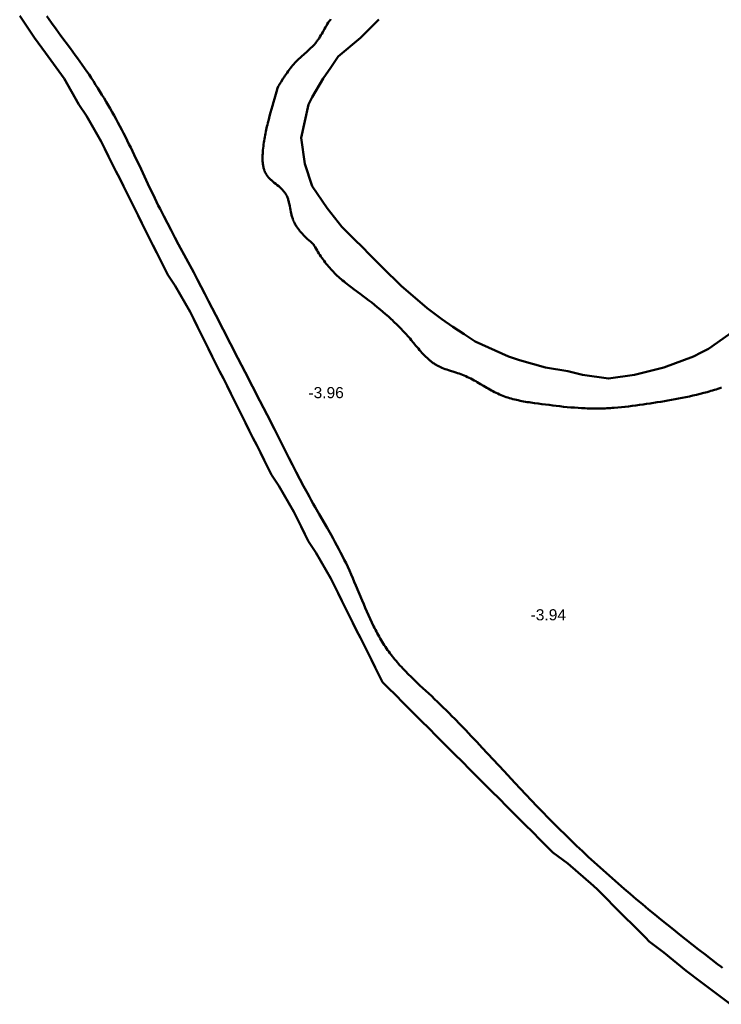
# Model space of a CAD drawing. Header units: metres. Extents: x 239209 to 240490, y 582227 to 583974.
# Tile 4 of 42: x 239381 to 239476, y 582554 to 582687. Entities that reach past the tile are written whole.
import ezdxf

# ---------------------------------------------------------------- set-up
doc = ezdxf.new("R2010")
doc.units = ezdxf.units.M
for name, color, linetype, lineweight in [('B-WE-GW-WATERGANG_BODEM-G', 90, 'Continuous', 18), ('B-WE-SURFACE-GRENS-G', 150, 'Continuous', 18), ('TM-SURFACE-TIN-LABELPeiling axel', 7, 'Continuous', 18)]:
    doc.layers.add(name, color=color, linetype=linetype, lineweight=lineweight)
doc.styles.get("Standard").update_dxf_attribs({"font": 'arial.ttf'})

# ---------------------------------------------------------------- blocks, each defined once
blk = doc.blocks.new('*U78')
at = {"layer": 'TM-SURFACE-TIN-LABELPeiling axel', "color": 7, "linetype": 'Continuous', "lineweight": 18, "insert": (239419.99, 582637.09, -3.96), "char_height": 1.5, "attachment_point": 4}
blk.add_mtext('{\\fArial|b0|i0|c0|p34;-3.96}', dxfattribs=at)
blk = doc.blocks.new('*U86')
at = {"layer": 'TM-SURFACE-TIN-LABELPeiling axel', "color": 7, "linetype": 'Continuous', "lineweight": 18, "insert": (239449.99, 582607.09, -3.94), "char_height": 1.5, "attachment_point": 4}
blk.add_mtext('{\\fArial|b0|i0|c0|p34;-3.94}', dxfattribs=at)

msp = doc.modelspace()

# ---------------------------------------------------------------- linework, layer by layer
at = {"layer": 'B-WE-GW-WATERGANG_BODEM-G', "lineweight": 50}
for points in [[(239384.65, 582687.92, -3.89), (239385.29, 582687.04, -3.9), (239385.93, 582686.17, -3.88), (239386.57, 582685.3, -3.85), (239387.85, 582683.56, -3.85), (239388.49, 582682.69, -3.85), (239388.81, 582682.25, -3.86), (239389.12, 582681.81, -3.86), (239389.43, 582681.37, -3.87), (239389.74, 582680.93, -3.88), (239390.05, 582680.48, -3.89), (239390.36, 582680.04, -3.86), (239390.66, 582679.59, -3.87), (239390.95, 582679.14, -3.88), (239391.25, 582678.68, -3.88), (239391.54, 582678.23, -3.89), (239391.83, 582677.77, -3.88), (239392.11, 582677.31, -3.87), (239392.39, 582676.85, -3.84), (239392.67, 582676.38, -3.84), (239392.94, 582675.92, -3.84), (239393.21, 582675.45, -3.86), (239393.48, 582674.98, -3.88), (239393.74, 582674.51, -3.89), (239394.01, 582674.03, -3.91), (239394.26, 582673.56, -3.91), (239394.52, 582673.08, -3.9), (239394.77, 582672.6, -3.9), (239395.02, 582672.12, -3.9), (239395.27, 582671.64, -3.88), (239395.51, 582671.16, -3.87), (239395.75, 582670.67, -3.88), (239395.99, 582670.19, -3.89), (239396.23, 582669.7, -3.89), (239396.7, 582668.73, -3.88), (239397.16, 582667.75, -3.87), (239397.62, 582666.77, -3.87), (239398.08, 582665.8, -3.93), (239398.54, 582664.82, -3.91), (239399.01, 582663.84, -3.89), (239399.24, 582663.36, -3.9), (239399.48, 582662.87, -3.91), (239399.72, 582662.39, -3.94), (239399.96, 582661.91, -3.95), (239400.45, 582660.94, -3.94), (239400.95, 582659.98, -3.95), (239401.45, 582659.02, -3.94), (239401.95, 582658.07, -3.96), (239402.46, 582657.11, -3.98), (239403.48, 582655.21, -3.95), (239404.5, 582653.3, -3.93), (239405.01, 582652.34, -3.93), (239405.51, 582651.39, -3.9), (239406.01, 582650.43, -3.91), (239406.5, 582649.47, -3.88), (239407.49, 582647.54, -3.87), (239409.45, 582643.69, -3.86), (239410.44, 582641.77, -3.86), (239411.43, 582639.85, -3.84), (239413.41, 582636.01, -3.82), (239414.4, 582634.08, -3.91), (239415.39, 582632.16, -3.87), (239417.35, 582628.3, -3.85), (239417.84, 582627.34, -3.83), (239418.34, 582626.38, -3.82), (239418.84, 582625.42, -3.82), (239419.34, 582624.46, -3.84), (239419.85, 582623.51, -3.85), (239420.11, 582623.04, -3.85), (239420.37, 582622.57, -3.84), (239420.63, 582622.09, -3.82), (239420.9, 582621.62, -3.83), (239421.44, 582620.69, -3.85), (239422.51, 582618.82, -3.88), (239423.05, 582617.88, -3.87), (239423.31, 582617.41, -3.85), (239423.57, 582616.93, -3.83), (239423.83, 582616.46, -3.85), (239424.09, 582615.98, -3.86), (239424.34, 582615.5, -3.87), (239424.59, 582615.02, -3.89), (239424.83, 582614.54, -3.86), (239425.07, 582614.05, -3.84), (239425.3, 582613.56, -3.84), (239425.53, 582613.06, -3.83), (239425.75, 582612.56, -3.84), (239425.97, 582612.06, -3.87), (239426.18, 582611.56, -3.85), (239426.4, 582611.06, -3.83), (239427.24, 582609.04, -3.76), (239427.45, 582608.54, -3.76), (239427.66, 582608.04, -3.75), (239427.88, 582607.54, -3.77), (239428.1, 582607.04, -3.79), (239428.33, 582606.55, -3.77), (239428.56, 582606.06, -3.76), (239428.79, 582605.57, -3.74), (239428.91, 582605.33, -3.72), (239429.03, 582605.09, -3.72), (239429.16, 582604.85, -3.71), (239429.29, 582604.62, -3.71), (239429.41, 582604.38, -3.71), (239429.54, 582604.15, -3.7), (239429.68, 582603.92, -3.7), (239429.81, 582603.69, -3.72), (239429.95, 582603.46, -3.72), (239430.09, 582603.23, -3.73), (239430.23, 582603, -3.73), (239430.38, 582602.78, -3.71), (239430.53, 582602.56, -3.69), (239430.68, 582602.34, -3.68), (239430.83, 582602.12, -3.66), (239430.99, 582601.91, -3.64), (239431.15, 582601.69, -3.62), (239431.32, 582601.48, -3.61), (239431.48, 582601.28, -3.6), (239431.65, 582601.07, -3.58), (239431.82, 582600.86, -3.58), (239432, 582600.66, -3.58), (239432.17, 582600.46, -3.6), (239432.35, 582600.26, -3.61), (239432.54, 582600.06, -3.63), (239432.72, 582599.86, -3.66), (239432.9, 582599.67, -3.69), (239433.09, 582599.47, -3.72), (239433.47, 582599.09, -3.76), (239433.86, 582598.7, -3.8), (239434.25, 582598.32, -3.82), (239434.64, 582597.95, -3.83), (239435.04, 582597.57, -3.83), (239435.83, 582596.83, -3.84), (239436.63, 582596.09, -3.85), (239437.03, 582595.71, -3.86), (239437.42, 582595.34, -3.86), (239437.81, 582594.96, -3.87), (239438.2, 582594.58, -3.89), (239438.59, 582594.2, -3.89), (239438.97, 582593.82, -3.88), (239439.36, 582593.43, -3.87), (239439.74, 582593.05, -3.87), (239440.49, 582592.28, -3.87), (239441.24, 582591.5, -3.88), (239441.98, 582590.72, -3.93), (239442.72, 582589.93, -3.92), (239443.46, 582589.14, -3.9), (239444.93, 582587.56, -3.95), (239446.4, 582585.98, -3.96), (239447.87, 582584.4, -3.97), (239448.61, 582583.61, -3.96), (239449.35, 582582.82, -3.97), (239450.1, 582582.04, -3.98), (239450.84, 582581.26, -3.93), (239451.59, 582580.48, -3.94), (239452.35, 582579.7, -3.96), (239453.11, 582578.93, -3.96), (239453.87, 582578.17, -4.02), (239454.64, 582577.41, -3.99), (239455.41, 582576.65, -3.94), (239456.19, 582575.9, -3.91), (239456.58, 582575.53, -3.9), (239456.98, 582575.16, -3.9), (239457.77, 582574.42, -3.92), (239458.56, 582573.69, -3.92), (239459.36, 582572.96, -3.91), (239460.17, 582572.24, -3.91), (239460.98, 582571.52, -3.88), (239461.79, 582570.81, -3.89), (239462.61, 582570.11, -3.91), (239463.43, 582569.4, -3.91), (239464.26, 582568.71, -3.89), (239465.08, 582568.01, -3.93), (239465.92, 582567.32, -3.91), (239466.75, 582566.63, -3.86), (239467.58, 582565.94, -3.86), (239468.42, 582565.26, -3.85), (239469.27, 582564.58, -3.87), (239470.11, 582563.91, -3.89), (239470.96, 582563.24, -3.9), (239471.81, 582562.57, -3.88), (239472.66, 582561.91, -3.86), (239473.52, 582561.25, -3.88), (239474.37, 582560.59, -3.87), (239475.23, 582559.93, -3.84), (239475.66, 582559.61, -3.85), (239475.88, 582559.44, -3.85)], [(239423.03, 582687.55, -3.99), (239422.96, 582687.46, -3.99), (239422.88, 582687.36, -3.99), (239422.81, 582687.26, -3.99), (239422.74, 582687.16, -3.99), (239422.67, 582687.06, -3.99), (239422.54, 582686.85, -3.98), (239422.41, 582686.64, -3.98), (239422.29, 582686.43, -3.97), (239422.17, 582686.21, -3.96), (239421.92, 582685.79, -3.96), (239421.8, 582685.57, -3.95), (239421.68, 582685.36, -3.93), (239421.55, 582685.15, -3.93), (239421.42, 582684.94, -3.93), (239421.35, 582684.84, -3.93), (239421.28, 582684.74, -3.92), (239421.21, 582684.64, -3.92), (239421.14, 582684.54, -3.91), (239421.07, 582684.45, -3.91), (239420.99, 582684.35, -3.92), (239420.92, 582684.26, -3.92), (239420.84, 582684.17, -3.91), (239420.76, 582684.08, -3.92), (239420.67, 582683.99, -3.92), (239420.59, 582683.9, -3.91), (239420.5, 582683.81, -3.9), (239420.33, 582683.64, -3.91), (239420.15, 582683.47, -3.91), (239419.97, 582683.31, -3.94), (239419.79, 582683.14, -3.94), (239419.42, 582682.82, -3.94), (239419.05, 582682.49, -3.93), (239418.87, 582682.32, -3.93), (239418.69, 582682.16, -3.93), (239418.51, 582681.99, -3.94), (239418.34, 582681.81, -3.93), (239418.17, 582681.63, -3.92), (239418.01, 582681.45, -3.91), (239417.85, 582681.27, -3.88), (239417.69, 582681.08, -3.88), (239417.54, 582680.89, -3.87), (239417.39, 582680.69, -3.89), (239417.25, 582680.5, -3.9), (239417.1, 582680.3, -3.94), (239416.96, 582680.1, -3.97), (239416.82, 582679.89, -3.97), (239416.69, 582679.69, -3.96), (239416.55, 582679.48, -3.96), (239416.29, 582679.07, -3.98), (239416.02, 582678.65, -3.99), (239415.96, 582678.55, -4), (239415.93, 582678.49, -4), (239415.91, 582678.47, -4), (239415.9, 582678.44, -4), (239415.83, 582678.2, -4), (239415.69, 582677.73, -4), (239415.4, 582676.79, -3.97), (239415.27, 582676.32, -3.94), (239415.13, 582675.85, -3.94), (239415, 582675.38, -3.96), (239414.87, 582674.91, -3.96), (239414.74, 582674.45, -3.96), (239414.62, 582673.98, -3.95), (239414.5, 582673.51, -3.94), (239414.45, 582673.28, -3.94), (239414.39, 582673.05, -3.94), (239414.34, 582672.81, -3.94), (239414.29, 582672.57, -3.93), (239414.24, 582672.34, -3.93), (239414.19, 582672.1, -3.93), (239414.14, 582671.86, -3.94), (239414.1, 582671.61, -3.94), (239414.06, 582671.37, -3.94), (239414.02, 582671.12, -3.95), (239413.98, 582670.87, -3.94), (239413.94, 582670.62, -3.93), (239413.91, 582670.37, -3.92), (239413.88, 582670.11, -3.91), (239413.85, 582669.86, -3.94), (239413.83, 582669.6, -3.96), (239413.81, 582669.34, -3.99), (239413.8, 582669.21, -4), (239413.79, 582669.08, -4), (239413.79, 582668.95, -4), (239413.79, 582668.82, -4.01), (239413.79, 582668.69, -4.01), (239413.79, 582668.56, -4.01), (239413.79, 582668.43, -4.01), (239413.8, 582668.31, -4.01), (239413.81, 582668.18, -4.01), (239413.82, 582668.06, -4.01), (239413.84, 582667.93, -4.01), (239413.86, 582667.81, -4.01), (239413.88, 582667.69, -4.01), (239413.9, 582667.57, -4.01), (239413.93, 582667.45, -4), (239413.96, 582667.34, -4), (239413.99, 582667.22, -4), (239414.03, 582667.11, -4), (239414.08, 582667, -3.99), (239414.12, 582666.89, -3.99), (239414.17, 582666.78, -3.98), (239414.23, 582666.68, -3.98), (239414.29, 582666.58, -3.99), (239414.35, 582666.48, -4), (239414.42, 582666.38, -3.99), (239414.49, 582666.29, -3.99), (239414.57, 582666.2, -3.99), (239414.65, 582666.11, -3.98), (239414.73, 582666.02, -3.98), (239414.82, 582665.93, -3.98), (239414.91, 582665.85, -3.97), (239415, 582665.77, -3.97), (239415.09, 582665.68, -3.95), (239415.19, 582665.6, -3.94), (239415.38, 582665.44, -3.93), (239415.58, 582665.28, -3.91), (239415.77, 582665.12, -3.88), (239415.97, 582664.96, -3.86), (239416.06, 582664.88, -3.86), (239416.16, 582664.8, -3.85), (239416.25, 582664.72, -3.85), (239416.34, 582664.63, -3.84), (239416.43, 582664.55, -3.83), (239416.51, 582664.46, -3.83), (239416.59, 582664.37, -3.82), (239416.67, 582664.28, -3.82), (239416.75, 582664.18, -3.81), (239416.82, 582664.09, -3.8), (239416.88, 582663.99, -3.8), (239416.94, 582663.89, -3.8), (239417, 582663.79, -3.8), (239417.05, 582663.68, -3.8), (239417.1, 582663.57, -3.8), (239417.15, 582663.46, -3.8), (239417.19, 582663.35, -3.8), (239417.23, 582663.23, -3.8), (239417.27, 582663.12, -3.8), (239417.3, 582663, -3.8), (239417.33, 582662.88, -3.8), (239417.36, 582662.76, -3.79), (239417.39, 582662.64, -3.79), (239417.42, 582662.52, -3.78), (239417.46, 582662.28, -3.8), (239417.51, 582662.03, -3.82), (239417.56, 582661.78, -3.83), (239417.61, 582661.53, -3.84), (239417.66, 582661.29, -3.85), (239417.69, 582661.17, -3.85), (239417.72, 582661.05, -3.86), (239417.75, 582660.93, -3.86), (239417.78, 582660.81, -3.86), (239417.82, 582660.69, -3.86), (239417.86, 582660.58, -3.87), (239417.9, 582660.46, -3.87), (239417.95, 582660.35, -3.87), (239417.99, 582660.24, -3.87), (239418.05, 582660.13, -3.87), (239418.1, 582660.02, -3.87), (239418.16, 582659.92, -3.87), (239418.21, 582659.81, -3.88), (239418.28, 582659.71, -3.88), (239418.34, 582659.6, -3.88), (239418.41, 582659.5, -3.88), (239418.47, 582659.4, -3.88), (239418.54, 582659.3, -3.88), (239418.62, 582659.21, -3.88), (239418.69, 582659.11, -3.88), (239418.76, 582659.01, -3.88), (239418.84, 582658.92, -3.88), (239418.92, 582658.83, -3.88), (239419, 582658.73, -3.88), (239419.08, 582658.64, -3.88), (239419.17, 582658.55, -3.88), (239419.34, 582658.37, -3.87), (239419.52, 582658.19, -3.87), (239419.7, 582658.01, -3.87), (239419.88, 582657.84, -3.86), (239420.07, 582657.66, -3.86), (239420.25, 582657.49, -3.86), (239420.63, 582657.15, -3.87), (239420.64, 582657.14, -3.87), (239420.65, 582657.13, -3.87), (239420.67, 582657.1, -3.87), (239420.7, 582657.05, -3.87), (239420.77, 582656.94, -3.87), (239420.89, 582656.73, -3.87), (239421.15, 582656.31, -3.88), (239421.28, 582656.1, -3.88), (239421.41, 582655.89, -3.89), (239421.55, 582655.69, -3.89), (239421.68, 582655.48, -3.89), (239421.82, 582655.28, -3.9), (239421.96, 582655.08, -3.91), (239422.1, 582654.88, -3.91), (239422.25, 582654.69, -3.91), (239422.39, 582654.49, -3.91), (239422.55, 582654.3, -3.91), (239422.7, 582654.11, -3.91), (239422.86, 582653.93, -3.92), (239423.02, 582653.75, -3.91), (239423.19, 582653.57, -3.91), (239423.36, 582653.4, -3.9), (239423.53, 582653.23, -3.89), (239423.7, 582653.06, -3.89), (239423.88, 582652.89, -3.88), (239424.06, 582652.72, -3.88), (239424.24, 582652.56, -3.86), (239424.43, 582652.4, -3.86), (239424.61, 582652.24, -3.85), (239424.8, 582652.09, -3.85), (239424.99, 582651.93, -3.85), (239425.19, 582651.78, -3.84), (239425.38, 582651.63, -3.82), (239425.77, 582651.33, -3.79), (239426.17, 582651.03, -3.78), (239426.96, 582650.44, -3.8), (239427.36, 582650.14, -3.83), (239427.75, 582649.85, -3.87), (239428.14, 582649.55, -3.89), (239428.53, 582649.25, -3.9), (239428.91, 582648.95, -3.91), (239429.29, 582648.64, -3.91), (239429.67, 582648.33, -3.92), (239430.04, 582648.02, -3.94), (239430.41, 582647.7, -3.94), (239430.78, 582647.37, -3.93), (239430.96, 582647.21, -3.93), (239431.14, 582647.04, -3.93), (239431.32, 582646.88, -3.93), (239431.49, 582646.71, -3.92), (239431.67, 582646.54, -3.91), (239431.85, 582646.37, -3.92), (239432.02, 582646.2, -3.92), (239432.2, 582646.03, -3.92), (239432.37, 582645.85, -3.93), (239432.54, 582645.67, -3.93), (239432.71, 582645.5, -3.94), (239432.88, 582645.32, -3.94), (239433.05, 582645.14, -3.95), (239433.21, 582644.95, -3.94), (239433.38, 582644.77, -3.94), (239433.54, 582644.58, -3.94), (239433.71, 582644.39, -3.95), (239433.87, 582644.2, -3.96), (239434.19, 582643.82, -3.96), (239434.51, 582643.43, -3.96), (239434.83, 582643.04, -3.97), (239435, 582642.85, -3.97), (239435.16, 582642.66, -3.98), (239435.32, 582642.48, -3.99), (239435.49, 582642.3, -4), (239435.66, 582642.12, -4.01), (239435.84, 582641.94, -4.01), (239436.01, 582641.78, -4.01), (239436.1, 582641.69, -4.01), (239436.19, 582641.61, -4.01), (239436.28, 582641.53, -4.01), (239436.37, 582641.46, -4.01), (239436.47, 582641.38, -4.01), (239436.56, 582641.3, -4.02), (239436.66, 582641.23, -4.02), (239436.75, 582641.16, -4.02), (239436.85, 582641.09, -4.02), (239436.95, 582641.02, -4.02), (239437.05, 582640.96, -4.02), (239437.15, 582640.9, -4.01), (239437.25, 582640.84, -4.01), (239437.36, 582640.78, -4), (239437.46, 582640.72, -3.99), (239437.57, 582640.67, -3.99), (239437.68, 582640.61, -4), (239437.79, 582640.56, -4), (239437.9, 582640.52, -4), (239438.01, 582640.47, -4), (239438.23, 582640.38, -4), (239438.46, 582640.29, -4), (239438.69, 582640.21, -4), (239438.92, 582640.13, -3.99), (239439.16, 582640.05, -3.99), (239439.63, 582639.9, -3.99), (239439.87, 582639.83, -3.99), (239440.1, 582639.75, -3.99), (239440.34, 582639.67, -3.99), (239440.57, 582639.59, -3.98), (239440.8, 582639.5, -3.98), (239441.03, 582639.41, -3.99), (239441.26, 582639.31, -3.98), (239441.48, 582639.21, -3.98), (239441.7, 582639.1, -3.99), (239441.92, 582638.99, -4), (239442.14, 582638.87, -4), (239442.36, 582638.75, -4.01), (239442.57, 582638.63, -4.01), (239442.79, 582638.51, -4.01), (239443.21, 582638.26, -4.02), (239443.63, 582638.01, -4.04), (239444.06, 582637.76, -4.03), (239444.27, 582637.64, -4.03), (239444.48, 582637.52, -4.02), (239444.69, 582637.4, -4.04), (239444.91, 582637.28, -4.05), (239445.12, 582637.17, -4.05), (239445.34, 582637.06, -4.04), (239445.56, 582636.96, -4.03), (239445.78, 582636.86, -4.01), (239446, 582636.76, -4), (239446.22, 582636.67, -4.01), (239446.45, 582636.58, -4.02), (239446.68, 582636.5, -4.03), (239446.91, 582636.43, -4.04), (239447.14, 582636.36, -4.04), (239447.38, 582636.29, -4.03), (239447.61, 582636.23, -4.02), (239447.85, 582636.17, -4.01), (239448.09, 582636.11, -3.99), (239448.33, 582636.06, -3.98), (239448.57, 582636.01, -3.98), (239448.81, 582635.96, -3.97), (239449.05, 582635.91, -3.97), (239449.3, 582635.87, -3.99), (239449.54, 582635.83, -4.01), (239449.78, 582635.79, -4.02), (239450.03, 582635.75, -4.03), (239450.52, 582635.68, -4.04), (239451.01, 582635.62, -4.03), (239451.5, 582635.55, -3.99), (239452.49, 582635.43, -3.99), (239452.98, 582635.37, -3.99), (239453.46, 582635.31, -3.99), (239453.95, 582635.25, -3.99), (239454.44, 582635.2, -4), (239454.93, 582635.15, -4), (239455.42, 582635.11, -4.01), (239455.9, 582635.07, -4), (239456.39, 582635.03, -4), (239456.88, 582635, -4), (239457.37, 582634.98, -4.02), (239457.61, 582634.97, -4.03), (239457.85, 582634.96, -4.03), (239458.1, 582634.95, -4.03), (239458.34, 582634.95, -4.03), (239458.58, 582634.95, -4.03), (239458.83, 582634.95, -4.03), (239459.07, 582634.95, -4.02), (239459.31, 582634.95, -3.98), (239459.56, 582634.95, -3.94), (239459.8, 582634.96, -3.91), (239460.05, 582634.97, -3.87), (239460.29, 582634.98, -3.86), (239460.53, 582635, -3.85), (239460.78, 582635.01, -3.84), (239461.02, 582635.03, -3.83), (239461.27, 582635.04, -3.83), (239461.76, 582635.09, -3.82), (239462.24, 582635.13, -3.82), (239462.73, 582635.18, -3.81), (239463.22, 582635.24, -3.82), (239463.71, 582635.3, -3.85), (239464.19, 582635.36, -3.88), (239464.68, 582635.43, -3.89), (239465.17, 582635.5, -3.89), (239465.65, 582635.57, -3.9), (239466.13, 582635.65, -3.9), (239467.1, 582635.79, -3.9), (239467.58, 582635.87, -3.9), (239468.06, 582635.95, -3.9), (239468.54, 582636.03, -3.9), (239469.02, 582636.12, -3.9), (239469.5, 582636.2, -3.9), (239469.98, 582636.29, -3.92), (239470.46, 582636.39, -3.92), (239470.94, 582636.48, -3.93), (239471.43, 582636.59, -3.95), (239471.91, 582636.69, -3.96), (239472.39, 582636.81, -3.97), (239472.87, 582636.92, -3.98), (239473.36, 582637.05, -3.99), (239473.6, 582637.11, -4), (239473.84, 582637.18, -4.01), (239474.08, 582637.25, -4.02), (239474.32, 582637.32, -4.03), (239474.56, 582637.39, -4.04), (239474.8, 582637.46, -4.05), (239475.04, 582637.54, -4.05), (239475.28, 582637.62, -4.04), (239475.52, 582637.7, -4.05), (239475.75, 582637.78, -4.05)]]:
    msp.add_polyline3d(points, dxfattribs=at)
at = {"layer": 'B-WE-SURFACE-GRENS-G', "linetype": 'ByBlock', "lineweight": 50}
for points in [[(239477, 582554.5, -3.01), (239475, 582556, -2.97), (239473, 582557.5, -2.97), (239471, 582559, -2.96), (239468, 582561.5, -3), (239466, 582563, -3.02), (239465.5, 582563.5, -3.03), (239465, 582564, -3.05), (239464.5, 582564.5, -3.05), (239464, 582565, -3.06), (239463.5, 582565.5, -3.07), (239463, 582566, -3.08), (239462.5, 582566.5, -3.09), (239462, 582567, -3.11), (239461.5, 582567.5, -3.16), (239461, 582568, -3.2), (239460.5, 582568.5, -3.19), (239460, 582569, -3.17), (239459.5, 582569.5, -3.19), (239459, 582570, -3.2), (239458.5, 582570.5, -3.24), (239455, 582573.5, -3.22), (239453, 582575, -3.15), (239452.5, 582575.5, -3.13), (239452, 582576, -3.11), (239451.5, 582576.5, -3.12), (239451, 582577, -3.14), (239450.5, 582577.5, -3.13), (239450, 582578, -3.13), (239449.5, 582578.5, -3.1), (239449, 582579, -3.06), (239448.5, 582579.5, -3.06), (239448, 582580, -3.07), (239447.5, 582580.5, -3.07), (239447, 582581, -3.07), (239446.5, 582581.5, -3.07), (239446, 582582, -3.07), (239445.5, 582582.5, -3.06), (239445, 582583, -3.05), (239444.5, 582583.5, -3.05), (239444, 582584, -3.05), (239443.5, 582584.5, -3.03), (239443, 582585, -3.02), (239442.5, 582585.5, -3.02), (239442, 582586, -3.01), (239441.5, 582586.5, -3.03), (239441, 582587, -3.05), (239440.5, 582587.5, -3.04), (239440, 582588, -3.03), (239439.5, 582588.5, -3.06), (239439, 582589, -3.08), (239438.5, 582589.5, -3.07), (239438, 582590, -3.07), (239437.5, 582590.5, -3.09), (239437, 582591, -3.12), (239436.5, 582591.5, -3.12), (239436, 582592, -3.12), (239435.5, 582592.5, -3.12), (239435, 582593, -3.12), (239434.5, 582593.5, -3.16), (239434, 582594, -3.2), (239433.5, 582594.5, -3.19), (239433, 582595, -3.18), (239432.5, 582595.5, -3.15), (239432, 582596, -3.13), (239431.5, 582596.5, -3.13), (239431, 582597, -3.13), (239430.5, 582597.5, -3.1), (239430, 582598, -3.08), (239429.5, 582599, -3.14), (239429, 582600, -3.2), (239428.5, 582601, -3.19), (239428, 582602, -3.18), (239427.5, 582603, -3.15), (239427, 582604, -3.12), (239426.5, 582605, -3.18), (239426, 582606, -3.24), (239425.5, 582607, -3.25), (239425, 582608, -3.25), (239424.5, 582609, -3.23), (239424, 582610, -3.21), (239423.5, 582611, -3.18), (239423, 582612, -3.15), (239421, 582615.5, -3.1), (239420, 582617, -3.07), (239419.5, 582618, -3.05), (239419, 582619, -3.03), (239418.5, 582620, -3.09), (239418, 582621, -3.15), (239416, 582624.5, -2.9), (239415, 582626, -2.7), (239414.5, 582627, -2.8), (239414, 582628, -2.9), (239413.5, 582629, -2.91), (239413, 582630, -2.92), (239412.5, 582631, -2.92), (239412, 582632, -2.93), (239411.5, 582633, -2.94), (239411, 582634, -2.95), (239410.5, 582635, -2.98), (239410, 582636, -3.02), (239409.5, 582637, -2.97), (239409, 582638, -2.91), (239408.5, 582639, -2.91), (239408, 582640, -2.91), (239407.5, 582641, -3), (239407, 582642, -3.1), (239406.5, 582643, -3.07), (239406, 582644, -3.04), (239405.5, 582645, -3.08), (239405, 582646, -3.12), (239404.5, 582647, -3.12), (239404, 582648, -3.12), (239402, 582651.5, -3.06), (239401, 582653, -2.98), (239400.5, 582654, -3), (239400, 582655, -3.01), (239399.5, 582656, -3.04), (239399, 582657, -3.07), (239398.5, 582658, -3.06), (239398, 582659, -3.06), (239397.5, 582660, -3.05), (239397, 582661, -3.05), (239396.5, 582662, -3.06), (239396, 582663, -3.08), (239395.5, 582664, -3.11), (239395, 582665, -3.14), (239394.5, 582666, -3.16), (239394, 582667, -3.18), (239393.5, 582668, -3.12), (239393, 582669, -3.06), (239392.5, 582670, -3.05), (239392, 582671, -3.04), (239390, 582674.5, -3.05), (239389, 582676, -3.03), (239387, 582679.5, -3.04), (239384.5, 582683, -3.04), (239383, 582685, -3.05), (239382, 582686.5, -3.05), (239381, 582688, -3.05)], [(239429.5, 582687.5, -3.06), (239429, 582687, -3.08), (239428.5, 582686.5, -3.07), (239428, 582686, -3.06), (239427.5, 582685.5, -3.05), (239427, 582685, -3.04), (239424, 582682.5, -2.97), (239423, 582681, -2.9), (239422, 582679.5, -2.88), (239420.5, 582677, -2.87), (239420, 582676, -2.87), (239419, 582671.5, -2.87), (239419.5, 582668, -2.88), (239420.5, 582665, -2.88), (239422.5, 582662, -2.87), (239424.5, 582659.5, -2.9), (239425, 582659, -2.91), (239425.5, 582658.5, -2.9), (239426, 582658, -2.88), (239426.5, 582657.5, -2.87), (239427, 582657, -2.86), (239427.5, 582656.5, -2.88), (239428, 582656, -2.89), (239428.5, 582655.5, -2.89), (239429, 582655, -2.88), (239429.5, 582654.5, -2.88), (239430, 582654, -2.89), (239430.5, 582653.5, -2.92), (239431, 582653, -2.95), (239431.5, 582652.5, -2.94), (239432, 582652, -2.93), (239432.5, 582651.5, -2.93), (239436, 582648.5, -2.81), (239438, 582647, -2.7), (239439.5, 582646, -2.72), (239441, 582645, -2.74), (239442.5, 582644, -2.81), (239447, 582642, -2.76), (239448.5, 582641.5, -2.81), (239452, 582640.5, -2.83), (239455, 582640, -2.82), (239457, 582639.5, -2.93), (239460.5, 582639, -2.98), (239464, 582639.5, -2.97), (239466, 582640, -2.94), (239468, 582640.5, -2.94), (239472, 582642, -2.93), (239473, 582642.5, -2.95), (239474, 582643, -2.97), (239477.5, 582645.5, -2.98)]]:
    msp.add_polyline3d(points, dxfattribs=at)

# ---------------------------------------------------------------- block references
at = {"layer": 'TM-SURFACE-TIN-LABELPeiling axel', "color": 7, "linetype": 'Continuous', "lineweight": 18}
for name in ['*U78', '*U86']:
    msp.add_blockref(name, (0, 0), dxfattribs=at)

doc.saveas('drawing.dxf')
